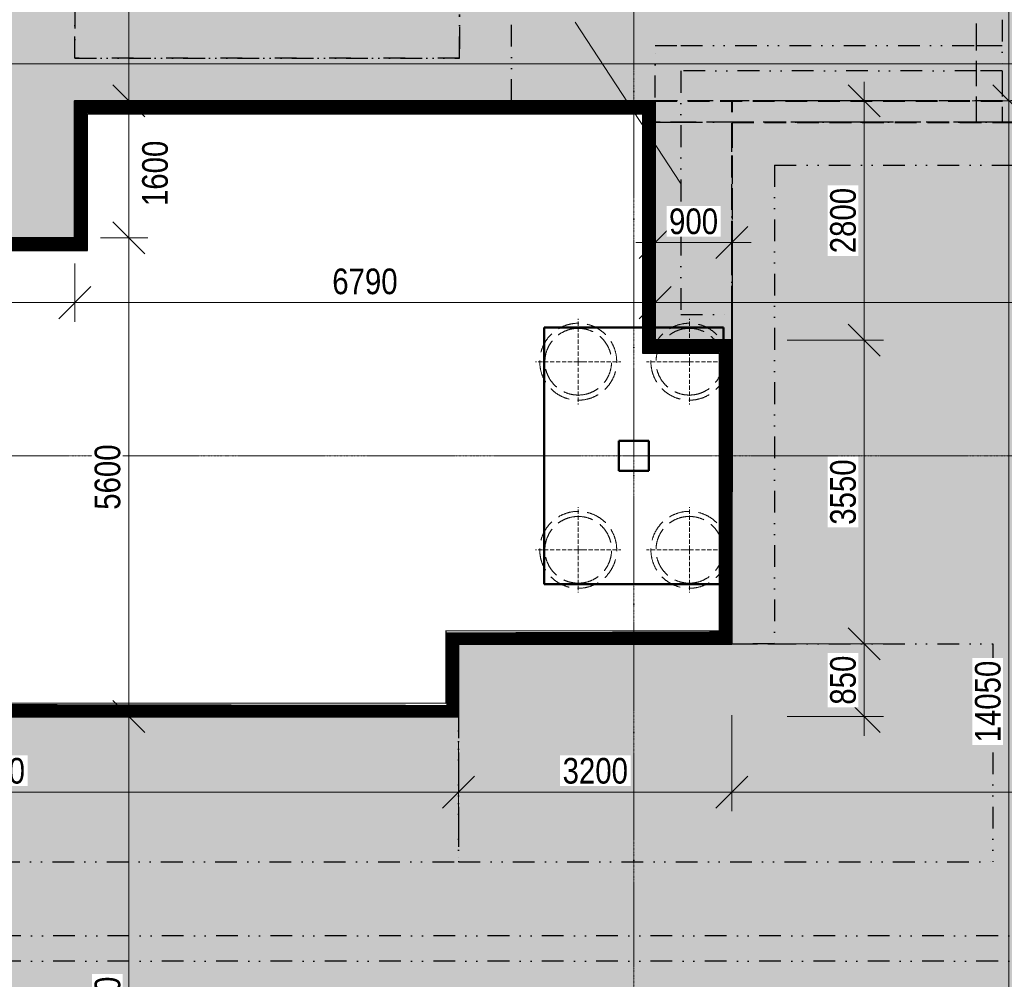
# Model space of a CAD drawing. Header units: millimetres. Extents: x -2694 to 670324, y -147023 to 76385.
# Tile 22 of 51: x 258456 to 269974, y 22367 to 33590. Entities that reach past the tile are written whole.
import ezdxf

# ---------------------------------------------------------------- set-up
doc = ezdxf.new("R2010")
doc.units = ezdxf.units.MM
doc.header["$LTSCALE"] = 10
for name, pattern in [('A_CARA_07', [7, 5, -2]), ('Carkovana 0.5x', [0.14, 0.1, -0.04]), ('Cerchovana 2x', [0.5, 0.3, -0.1, 0, -0.1]), ('DASHDOT', [25.4, 12.7, -6.35, 0, -6.35]), ('DASHED', [19.049999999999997, 12.7, -6.35]), ('DIVIDE', [31.75, 12.7, -6.35, 0, -6.35, 0, -6.35]), ('Teckovana', [0.06, 0, -0.06]), ('Čerchovaná 20mm', [3000, 2000, -500.0000000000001, 0, -500.0000000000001])]:
    doc.linetypes.add(name, pattern=pattern)
doc.layers.get('0').update_dxf_attribs({"lineweight": 20})
doc.layers.get('Defpoints').update_dxf_attribs({"lineweight": 20})
for name, color, linetype, lineweight in [('_A_OSY_HPFM', 253, 'DASHDOT', 13), ('A_KOTY', 7, 'Continuous', 13), ('CA_NEVHRA', 43, 'A_CARA_07', 20), ('CA_ZAKLADY25', 43, 'Continuous', 20)]:
    doc.layers.add(name, color=color, linetype=linetype, lineweight=lineweight)
doc.layers.add('A_SRAFY_ZB', color=7, linetype='Continuous', lineweight=13, true_color=0xc8c8c8, transparency=0.3)
doc.layers.add('B_PUD_ZAKLAD_TENKA_PODKLADNI_BETON_A_H.I.', color=7, linetype='Continuous', lineweight=30, true_color=0x05ff44)
doc.layers.add('B_PUD_ZAKLAD_TUCNA_ZAKLAD_SPARA', color=7, linetype='Continuous', lineweight=40, true_color=0xff054b)
doc.layers.add('Rastr', color=252, linetype='Teckovana', lineweight=20, plot=False)
doc.layers.add('Standard', color=131, linetype='Continuous', lineweight=20, transparency=0.25)
doc.styles.add('KÓTY', font='ARIALN.TTF')
doc.dimstyles.new('INPROS - 150', dxfattribs={"dimscale": 150, "dimtxt": 2, "dimasz": 2.5, "dimexe": 1.5, "dimexo": 2, "dimtad": 1, "dimdec": 0, "dimrnd": 5, "dimtxsty": 'KÓTY', "dimblk": 'OBLIQUE', "dimcen": 2.5, "dimdle": 1.5, "dimadec": 0, "dimazin": 0, "dimtfac": 1, "dimtdec": 0, "dimtmove": 2, "dimatfit": 3, "dimldrblk": 'OBLIQUE', "dimfxl": 6, "dimfxlon": 1, "dimtfill": 1, "dimlwd": -1, "dimlwe": -1, "dimarcsym": 0})

# ---------------------------------------------------------------- blocks, each defined once
blk = doc.blocks.new('OSY_HPFM')
at = {"layer": '_A_OSY_HPFM', "color": 7, "linetype": 'Čerchovaná 20mm', "lineweight": 9, "ltscale": 0.05, "transparency": 33554641}
for p, q in [((265640.0471757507, -1496.176815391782), (265640.0471757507, 75184.50314381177)), ((-1493.568393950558, 28489.87106500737), (294942.6258498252, 28489.87106500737))]:
    blk.add_line(p, q, dxfattribs=at)
blk = doc.blocks.new('zaklady hpfm')
at = {"layer": 'CA_ZAKLADY25', "color": 8, "lineweight": 50, "true_color": 0x7b7b7b}
for p, q in [((266690.0471757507, 29989.87106500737), (264590.0471757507, 29989.87106500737)), ((264590.0471757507, 29989.87106500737), (264590.0471757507, 26989.87106500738)), ((264590.0471757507, 26989.87106500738), (264590.0471757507, 29989.87106500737)), ((264590.0471757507, 29989.87106500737), (266690.0471757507, 29989.87106500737)), ((266690.0471757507, 26989.87106500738), (266690.0471757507, 29989.87106500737)), ((266690.0471757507, 29989.87106500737), (266690.0471757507, 26989.87106500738)), ((265465.0471757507, 28664.87106500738), (265815.0471757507, 28664.87106500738)), ((265465.0471757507, 28314.87106500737), (265465.0471757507, 28664.87106500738)), ((265815.0471757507, 28664.87106500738), (265465.0471757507, 28664.87106500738)), ((265465.0471757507, 28664.87106500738), (265465.0471757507, 28314.87106500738)), ((265815.0471757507, 28664.87106500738), (265815.0471757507, 28314.87106500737)), ((265815.0471757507, 28314.87106500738), (265815.0471757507, 28664.87106500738)), ((265815.0471757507, 28314.87106500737), (265465.0471757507, 28314.87106500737)), ((265465.0471757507, 28314.87106500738), (265815.0471757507, 28314.87106500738)), ((264590.0471757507, 26989.87106500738), (266690.0471757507, 26989.87106500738)), ((266690.0471757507, 26989.87106500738), (264590.0471757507, 26989.87106500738))]:
    blk.add_line(p, q, dxfattribs=at)
blk = doc.blocks.new('rastr jirka netisk')
at = {"layer": 'Rastr', "linetype": 'Cerchovana 2x', "lineweight": 5, "transparency": 33554508}
for p, q in [((265640.047175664, 260892.3748242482), (265640.047175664, 199254.8076021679)), ((300473.7046152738, 213737.6524535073), (185602.6129651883, 213737.6524535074))]:
    blk.add_line(p, q, dxfattribs=at)
blk = doc.blocks.new('PILOTY')
at = {"layer": 'CA_NEVHRA', "color": 8, "true_color": 0x7b7b7b}
for p, q in [((264990.0471757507, -172104.6234674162), (264990.0471757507, -171604.6234674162)), ((266290.0471757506, -172104.6234674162), (266290.0471757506, -171604.6234674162)), ((264990.0471757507, -172104.6234674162), (264490.0471757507, -172104.6234674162)), ((264990.0471757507, -172104.6234674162), (264990.0471757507, -172604.6234674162)), ((264990.0471757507, -172104.6234674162), (265040.047175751, -172104.6234674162)), ((265040.047175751, -172104.6234674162), (265490.0471757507, -172104.6234674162)), ((266240.047175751, -172104.6234674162), (265790.0471757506, -172104.6234674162)), ((266290.0471757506, -172104.6234674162), (266240.047175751, -172104.6234674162)), ((266290.0471757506, -172104.6234674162), (266290.0471757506, -172604.6234674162)), ((266290.0471757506, -172104.6234674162), (266790.0471757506, -172104.6234674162)), ((264990.0471757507, -174304.6227838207), (264990.0471757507, -173804.6227838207)), ((266290.0471757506, -174304.6227838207), (266290.0471757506, -173804.6227838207)), ((264990.0471757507, -174304.6227838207), (264490.0471757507, -174304.6227838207)), ((264990.0471757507, -174304.6227838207), (265040.0471757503, -174304.6227838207)), ((264990.0471757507, -174304.6227838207), (264990.0471757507, -174804.6227838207)), ((265040.0471757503, -174304.6227838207), (265490.0471757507, -174304.6227838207)), ((266240.0471757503, -174304.6227838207), (265790.0471757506, -174304.6227838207)), ((266290.0471757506, -174304.6227838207), (266240.0471757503, -174304.6227838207)), ((266290.0471757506, -174304.6227838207), (266290.0471757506, -174804.6227838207)), ((266290.0471757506, -174304.6227838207), (266790.0471757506, -174304.6227838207))]:
    blk.add_line(p, q, dxfattribs=at)
at = {"layer": 'CA_NEVHRA', "color": 8, "ltscale": 5, "true_color": 0x7b7b7b}
for centre, radius, start, end in [((264990.0471757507, -172104.6234674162), 450, 0, 180), ((264990.0471757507, -172104.6234674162), 450.0000000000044, 0, 180), ((264990.0471757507, -172104.6234674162), 390, 90, 270), ((264990.0471757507, -172104.6234674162), 390, 90, 270), ((264990.0471757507, -172104.6234674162), 390.0000000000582, 270, 90), ((264990.0471757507, -172104.6234674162), 390.0000000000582, 270, 90), ((266290.0471757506, -172104.6234674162), 450, 0, 180), ((266290.0471757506, -172104.6234674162), 449.9999999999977, 0, 180), ((266290.0471757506, -172104.6234674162), 390, 90, 270), ((266290.0471757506, -172104.6234674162), 390, 90, 270), ((266290.0471757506, -172104.6234674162), 390, 270, 90), ((266290.0471757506, -172104.6234674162), 390, 270, 90), ((264990.0471757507, -172104.6234674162), 449.9999999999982, 180, 0), ((264990.0471757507, -172104.6234674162), 449.9999999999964, 180, 0), ((266290.0471757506, -172104.6234674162), 450, 180, 0), ((266290.0471757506, -172104.6234674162), 450, 180, 0), ((264990.0471757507, -174304.6227838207), 450, 0, 180), ((264990.0471757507, -174304.6227838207), 450.0000000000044, 0, 180), ((264990.0471757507, -174304.6227838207), 390, 90, 270), ((264990.0471757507, -174304.6227838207), 390, 90, 270), ((264990.0471757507, -174304.6227838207), 390.0000000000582, 270, 90), ((264990.0471757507, -174304.6227838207), 390.0000000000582, 270, 90), ((266290.0471757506, -174304.6227838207), 449.9999999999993, 0, 180), ((266290.0471757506, -174304.6227838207), 449.9999999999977, 0, 180), ((266290.0471757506, -174304.6227838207), 390, 90, 270), ((266290.0471757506, -174304.6227838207), 390, 90, 270), ((266290.0471757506, -174304.6227838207), 390, 270, 90), ((266290.0471757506, -174304.6227838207), 390, 270, 90), ((264990.0471757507, -174304.6227838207), 450, 180, 0), ((264990.0471757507, -174304.6227838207), 449.9999999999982, 180, 0), ((266290.0471757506, -174304.6227838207), 450, 180, 0), ((266290.0471757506, -174304.6227838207), 450.0000000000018, 180, 0)]:
    blk.add_arc(centre, radius, start, end, dxfattribs=at)
blk = doc.blocks.new('tvar betonu')
at = {"layer": 'Standard', "color": 13, "linetype": 'DIVIDE', "lineweight": 25, "ltscale": 2, "true_color": 0xff5252, "transparency": 33554687}
for p, q in [((263599.4771367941, 34139.95116311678), (263599.4771367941, 33139.95116311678)), ((263599.4771367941, 33139.95116311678), (263599.4771367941, 34139.95116311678)), ((259099.4771367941, 33139.95116311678), (259099.4771367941, 33739.95116311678)), ((259099.4771367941, 33739.95116311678), (259099.4771367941, 33139.95116311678)), ((264207.8369940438, 32639.95116311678), (264207.8369940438, 33589.95116311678)), ((269649.477136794, 33289.95116311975), (269649.477136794, 33589.95116311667)), ((269949.477136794, 33589.95116311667), (269949.477136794, 32989.95116311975)), ((265890.1073540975, 30140.7934423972), (265890.1073540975, 33289.95116311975)), ((265890.1073540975, 33289.95116311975), (266190.1073540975, 33289.95116311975)), ((266190.1073540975, 33289.95116311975), (269649.477136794, 33289.95116311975)), ((263599.4771367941, 33139.95116311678), (259099.4771367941, 33139.95116311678)), ((259099.4771367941, 33139.95116311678), (263599.4771367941, 33139.95116311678)), ((266190.1073540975, 32989.95116311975), (266190.1073540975, 30140.7934423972)), ((269649.477136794, 32989.95116311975), (266190.1073540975, 32989.95116311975)), ((269949.477136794, 32989.95116311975), (269649.477136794, 32989.95116311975)), ((259099.4771367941, 31039.95116311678), (259099.4771367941, 32639.95116311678)), ((264207.8369940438, 32639.95116311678), (259099.4771367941, 32639.95116311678)), ((265890.1073540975, 32639.95116311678), (264207.8369940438, 32639.95116311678)), ((266190.1073540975, 32391.63572168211), (266790.0471667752, 32391.63572168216)), ((266788.3562218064, 30140.79344239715), (266788.3562218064, 32389.95116311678)), ((266788.3562218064, 32389.95116311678), (267286.9194183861, 32389.95116311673)), ((269949.4771367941, 32390.79344240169), (266790.0471667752, 32390.79344240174)), ((275986.9194183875, 32389.95116311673), (267286.9194183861, 32389.95116311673)), ((270749.477136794, 32390.79344240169), (269949.4771367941, 32390.79344240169)), ((267286.9194183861, 31889.95116311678), (267286.9194183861, 26289.95116311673)), ((267286.9194183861, 31889.95116311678), (275986.9194183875, 31889.95116311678)), ((252699.4771367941, 31039.95116311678), (259099.4771367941, 31039.95116311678)), ((265890.1073540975, 29840.79344239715), (265890.1073540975, 30140.79344239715)), ((266190.1073540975, 30140.79344239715), (266790.0471667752, 30140.79344239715)), ((266790.0471667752, 30140.79344239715), (266790.0471667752, 29840.79344239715)), ((266790.0471667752, 29840.79344239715), (265890.1073540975, 29840.79344239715)), ((266788.3562218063, 26289.95116311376), (266788.3562218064, 29840.79344239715)), ((263590.4988578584, 26290.79344239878), (263590.4988578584, 23740.79344239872)), ((263590.4988578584, 26290.79344239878), (266788.3562218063, 26290.79344239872)), ((267286.9194183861, 26289.95116311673), (266788.3562218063, 26289.95116311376)), ((267286.9194183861, 26290.79344239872), (269840.0471667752, 26290.79344239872)), ((269840.0471667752, 26290.79344239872), (269840.0471667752, 23740.79344239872)), ((252487.7649070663, 25440.79344239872), (263590.4988578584, 25440.79344239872)), ((252487.7649070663, 25440.79344239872), (263590.4988578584, 25440.79344239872)), ((263590.4988578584, 25440.79344239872), (263590.4988578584, 23740.79344239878)), ((263590.4988578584, 25440.79344239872), (263590.4988578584, 23740.79344239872)), ((252486.0739701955, 23740.79344239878), (263590.4988578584, 23740.79344239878)), ((252486.0739701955, 23740.79344239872), (263590.4988578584, 23740.79344239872)), ((263590.4988578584, 23740.79344239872), (269840.0471667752, 23740.79344239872)), ((287051.4804434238, 22877.123380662), (193605.0471756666, 22877.123380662)), ((287051.4804434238, 22577.123380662), (193605.0471756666, 22577.123380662))]:
    blk.add_line(p, q, dxfattribs=at)
at = {"layer": 'Standard', "color": 13, "linetype": 'Carkovana 0.5x', "lineweight": 25, "ltscale": 300, "true_color": 0xff5252, "transparency": 33554687}
for p, q in [((269649.477136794, 32390.79344240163), (269649.477136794, 33289.95116311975)), ((269649.477136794, 33289.95116311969), (269949.477136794, 33289.95116311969)), ((269949.477136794, 32989.95116311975), (269949.4771367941, 32390.79344240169)), ((270349.4771367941, 32639.95116311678), (265890.1073540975, 32639.95116311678)), ((265890.1073540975, 32391.63572168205), (266190.1073540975, 32391.63572168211)), ((266790.0471667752, 32390.79344240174), (265890.1073540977, 32390.79344240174)), ((266790.0471667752, 32391.63572168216), (266790.0471667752, 30140.79344239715)), ((266788.3562218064, 29840.79344239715), (266788.3562218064, 30140.79344239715)), ((266788.3562218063, 26290.79344239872), (267286.9194183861, 26290.79344239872))]:
    blk.add_line(p, q, dxfattribs=at)
blk = doc.blocks.new('_Oblique')
at = {"color": 0, "linetype": 'ByBlock', "lineweight": -2}
blk.add_line((-0.5, -0.5), (0.5, 0.5), dxfattribs=at)
blk = doc.blocks.new('*D83')
at = {"layer": 'A_KOTY', "color": 0, "transparency": 16777216}
for p, q in [((252488.6103552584, 25140.79344239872), (252488.6103552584, 24331.64060835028)), ((263590.498857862, 25140.79344239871), (263590.498857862, 24331.64060835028)), ((252263.6103552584, 24556.64060835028), (263815.498857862, 24556.64060835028))]:
    blk.add_line(p, q, dxfattribs=at)
at = {"layer": 'Defpoints', "color": 0, "transparency": 16777216}
for p in [(252488.6103552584, 25440.79344239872), (263590.498857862, 25440.79344239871), (263590.498857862, 24556.64060835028)]:
    blk.add_point(p, dxfattribs=at)
at = {"layer": 'A_KOTY', "color": 0, "transparency": 16777216, "xscale": 375, "yscale": 375, "zscale": 375, "rotation": 180}
blk.add_blockref('_Oblique', (252488.6103552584, 24556.64060835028), dxfattribs=at)
at = {"layer": 'A_KOTY', "color": 0, "transparency": 16777216, "xscale": 375, "yscale": 375, "zscale": 375}
blk.add_blockref('_Oblique', (263590.498857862, 24556.64060835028), dxfattribs=at)
at = {"layer": 'A_KOTY', "color": 0, "transparency": 16777216, "insert": (258039.5546065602, 24803.56250466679), "char_height": 300, "attachment_point": 5, "style": 'KÓTY', "bg_fill": 3, "box_fill_scale": 1.1, "bg_fill_color": 256, "bg_fill_true_color": 13158600, "bg_fill_transparency": 0}
blk.add_mtext('11100', dxfattribs=at)
blk = doc.blocks.new('*D84')
at = {"layer": 'A_KOTY', "color": 0, "transparency": 16777216}
for p, q in [((266788.3562218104, 25456.64060835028), (266788.3562218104, 24331.64060835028)), ((263590.498857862, 25140.79344239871), (263590.498857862, 24331.64060835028)), ((263365.498857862, 24556.64060835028), (267013.3562218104, 24556.64060835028))]:
    blk.add_line(p, q, dxfattribs=at)
at = {"layer": 'Defpoints', "color": 0, "lineweight": 100, "transparency": 16777216}
for p in [(266788.3562218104, 26289.95116311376), (263590.498857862, 25440.79344239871), (266788.3562218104, 24556.64060835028)]:
    blk.add_point(p, dxfattribs=at)
at = {"layer": 'A_KOTY', "color": 0, "transparency": 16777216, "xscale": 375, "yscale": 375, "zscale": 375, "rotation": 180}
blk.add_blockref('_Oblique', (263590.498857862, 24556.64060835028), dxfattribs=at)
at = {"layer": 'A_KOTY', "color": 0, "transparency": 16777216, "xscale": 375, "yscale": 375, "zscale": 375}
blk.add_blockref('_Oblique', (266788.3562218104, 24556.64060835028), dxfattribs=at)
at = {"layer": 'A_KOTY', "color": 0, "transparency": 16777216, "insert": (265189.4275398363, 24803.56250466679), "char_height": 300, "attachment_point": 5, "style": 'KÓTY', "bg_fill": 3, "box_fill_scale": 1.1, "bg_fill_color": 256, "bg_fill_true_color": 13158600, "bg_fill_transparency": 0}
blk.add_mtext('3200', dxfattribs=at)
blk = doc.blocks.new('*D85')
at = {"layer": 'A_KOTY', "color": 0, "transparency": 16777216}
for p, q in [((266788.3562218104, 25456.64060835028), (266788.3562218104, 24331.64060835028)), ((276488.6103633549, 25140.79344239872), (276488.6103633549, 24331.64060835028)), ((266563.3562218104, 24556.64060835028), (276713.6103633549, 24556.64060835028))]:
    blk.add_line(p, q, dxfattribs=at)
at = {"layer": 'Defpoints', "color": 0, "transparency": 16777216}
for p in [(266788.3562218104, 26289.95116311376), (276488.6103633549, 25440.79344239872), (276488.6103633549, 24556.64060835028)]:
    blk.add_point(p, dxfattribs=at)
at = {"layer": 'A_KOTY', "color": 0, "transparency": 16777216, "xscale": 375, "yscale": 375, "zscale": 375, "rotation": 180}
blk.add_blockref('_Oblique', (266788.3562218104, 24556.64060835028), dxfattribs=at)
at = {"layer": 'A_KOTY', "color": 0, "transparency": 16777216, "xscale": 375, "yscale": 375, "zscale": 375}
blk.add_blockref('_Oblique', (276488.6103633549, 24556.64060835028), dxfattribs=at)
at = {"layer": 'A_KOTY', "color": 0, "transparency": 16777216, "insert": (271638.4832925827, 24803.56250466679), "char_height": 300, "attachment_point": 5, "style": 'KÓTY', "bg_fill": 3, "box_fill_scale": 1.1, "bg_fill_color": 256, "bg_fill_true_color": 13158600, "bg_fill_transparency": 0}
blk.add_mtext('9700', dxfattribs=at)
blk = doc.blocks.new('*D148')
at = {"layer": 'A_KOTY', "color": 0, "transparency": 16777216}
for p, q in [((252699.4771367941, 32739.95116311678), (252699.4771367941, 33300.66305084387)), ((287999.477136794, 32175.66305084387), (287999.477136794, 33300.66305084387)), ((252474.4771367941, 33075.66305084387), (288224.477136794, 33075.66305084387))]:
    blk.add_line(p, q, dxfattribs=at)
at = {"layer": 'Defpoints', "color": 0, "transparency": 16777216}
for p in [(287999.477136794, 33075.66305084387), (252699.4771367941, 32439.95116311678), (287999.477136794, 31039.95116311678)]:
    blk.add_point(p, dxfattribs=at)
at = {"layer": 'A_KOTY', "color": 0, "transparency": 16777216, "xscale": 375, "yscale": 375, "zscale": 375, "rotation": 180}
blk.add_blockref('_Oblique', (252699.4771367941, 33075.66305084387), dxfattribs=at)
at = {"layer": 'A_KOTY', "color": 0, "transparency": 16777216, "xscale": 375, "yscale": 375, "zscale": 375}
blk.add_blockref('_Oblique', (287999.477136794, 33075.66305084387), dxfattribs=at)
at = {"layer": 'A_KOTY', "color": 0, "transparency": 16777216, "insert": (271355.429907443, 33322.58494716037), "char_height": 300, "attachment_point": 5, "style": 'KÓTY', "bg_fill": 3, "box_fill_scale": 1.1, "bg_fill_color": 256, "bg_fill_true_color": 13158600, "bg_fill_transparency": 0}
blk.add_mtext('35300', dxfattribs=at)
blk = doc.blocks.new('*D149')
at = {"layer": 'A_KOTY', "color": 0, "transparency": 16777216}
for p, q in [((270029.3025922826, 37924.9511631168), (270029.3025922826, 32414.9511631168)), ((269599.477136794, 37699.9511631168), (270254.3025922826, 37699.9511631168)), ((269599.477136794, 32639.9511631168), (270254.3025922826, 32639.9511631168))]:
    blk.add_line(p, q, dxfattribs=at)
at = {"layer": 'Defpoints', "color": 0, "transparency": 16777216}
for p in [(269299.477136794, 37699.9511631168), (269299.477136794, 32639.9511631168), (270029.3025922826, 32639.9511631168)]:
    blk.add_point(p, dxfattribs=at)
at = {"layer": 'A_KOTY', "color": 0, "transparency": 16777216, "xscale": 375, "yscale": 375, "zscale": 375}
for p, rotation in [((270029.3025922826, 37699.9511631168), 90), ((270029.3025922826, 32639.9511631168), 270)]:
    blk.add_blockref('_Oblique', p, dxfattribs=dict(at, rotation=rotation))
at = {"layer": 'A_KOTY', "color": 0, "transparency": 16777216, "insert": (269782.3806959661, 35169.95116311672), "char_height": 300, "attachment_point": 5, "rotation": 90, "style": 'KÓTY', "bg_fill": 3, "box_fill_scale": 1.1, "bg_fill_color": 256, "bg_fill_true_color": 13158600, "bg_fill_transparency": 0}
blk.add_mtext('5060', dxfattribs=at)
blk = doc.blocks.new('*D150')
at = {"layer": 'A_KOTY', "color": 0, "transparency": 16777216}
for p, q in [((270029.3025922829, 32864.9511631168), (270029.3025922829, 18365.79344239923)), ((269599.477136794, 32639.9511631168), (270254.3025922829, 32639.9511631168)), ((270121.3316527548, 18590.79344239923), (269804.3025922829, 18590.79344239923))]:
    blk.add_line(p, q, dxfattribs=at)
at = {"layer": 'Defpoints', "color": 0, "transparency": 16777216}
for p in [(269299.477136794, 32639.9511631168), (270029.3025922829, 18590.79344239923), (270421.3316527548, 18590.79344239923)]:
    blk.add_point(p, dxfattribs=at)
at = {"layer": 'A_KOTY', "color": 0, "transparency": 16777216, "xscale": 375, "yscale": 375, "zscale": 375}
for p, rotation in [((270029.3025922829, 32639.9511631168), 90), ((270029.3025922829, 18590.79344239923), 270)]:
    blk.add_blockref('_Oblique', p, dxfattribs=dict(at, rotation=rotation))
at = {"layer": 'A_KOTY', "color": 0, "transparency": 16777216, "insert": (269782.3806959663, 25615.37230275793), "char_height": 300, "attachment_point": 5, "rotation": 90, "style": 'KÓTY', "bg_fill": 3, "box_fill_scale": 1.1, "bg_fill_color": 256, "bg_fill_true_color": 13158600, "bg_fill_transparency": 0}
blk.add_mtext('14050', dxfattribs=at)
blk = doc.blocks.new('*D192')
at = {"layer": 'A_KOTY', "color": 0, "transparency": 16777216}
for p, q in [((259731.2594456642, 37924.9511631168), (259731.2594456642, 32414.9511631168)), ((259236.9771367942, 37699.9511631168), (259956.2594456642, 37699.9511631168)), ((259399.4771367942, 32639.9511631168), (259956.2594456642, 32639.9511631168))]:
    blk.add_line(p, q, dxfattribs=at)
at = {"layer": 'Defpoints', "color": 0, "transparency": 16777216}
for p in [(258936.9771367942, 37699.9511631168), (259099.4771367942, 32639.9511631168), (259731.2594456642, 32639.9511631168)]:
    blk.add_point(p, dxfattribs=at)
at = {"layer": 'A_KOTY', "color": 0, "transparency": 16777216, "xscale": 375, "yscale": 375, "zscale": 375}
for p, rotation in [((259731.2594456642, 37699.9511631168), 90), ((259731.2594456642, 32639.9511631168), 270)]:
    blk.add_blockref('_Oblique', p, dxfattribs=dict(at, rotation=rotation))
at = {"layer": 'A_KOTY', "color": 0, "transparency": 16777216, "insert": (259484.3375493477, 35169.95116311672), "char_height": 300, "attachment_point": 5, "rotation": 90, "style": 'KÓTY', "bg_fill": 3, "box_fill_scale": 1.1, "bg_fill_color": 256, "bg_fill_true_color": 13158600, "bg_fill_transparency": 0}
blk.add_mtext('5060', dxfattribs=at)
blk = doc.blocks.new('*D193')
at = {"layer": 'A_KOTY', "color": 0, "transparency": 16777216}
for p, q in [((259731.2594456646, 32864.9511631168), (259731.2594456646, 30814.9511631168)), ((259399.4771367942, 32639.9511631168), (259956.2594456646, 32639.9511631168)), ((259399.4771367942, 31039.9511631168), (259956.2594456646, 31039.9511631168))]:
    blk.add_line(p, q, dxfattribs=at)
at = {"layer": 'Defpoints', "color": 0, "transparency": 16777216}
for p in [(259099.4771367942, 32639.9511631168), (259099.4771367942, 31039.9511631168), (259731.2594456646, 31039.9511631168)]:
    blk.add_point(p, dxfattribs=at)
at = {"layer": 'A_KOTY', "color": 0, "transparency": 16777216, "xscale": 375, "yscale": 375, "zscale": 375}
for p, rotation in [((259731.2594456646, 32639.9511631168), 90), ((259731.2594456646, 31039.9511631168), 270)]:
    blk.add_blockref('_Oblique', p, dxfattribs=dict(at, rotation=rotation))
at = {"layer": 'A_KOTY', "color": 0, "transparency": 16777216, "insert": (260040.4128801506, 31792.73468732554), "char_height": 300, "attachment_point": 5, "rotation": 90, "style": 'KÓTY', "bg_fill": 3, "box_fill_scale": 1.1, "bg_fill_color": 256, "bg_fill_true_color": 13158600, "bg_fill_transparency": 0}
blk.add_mtext('1600', dxfattribs=at)
blk = doc.blocks.new('*D194')
at = {"layer": 'A_KOTY', "color": 0, "transparency": 16777216}
for p, q in [((259731.2594456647, 31264.9511631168), (259731.2594456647, 25215.79344239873)), ((259399.4771367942, 31039.9511631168), (259956.2594456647, 31039.9511631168)), ((260631.2594456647, 25440.79344239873), (259506.2594456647, 25440.79344239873))]:
    blk.add_line(p, q, dxfattribs=at)
at = {"layer": 'Defpoints', "color": 0, "transparency": 16777216}
for p in [(259099.4771367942, 31039.9511631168), (259731.2594456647, 25440.79344239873), (263590.4988578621, 25440.79344239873)]:
    blk.add_point(p, dxfattribs=at)
at = {"layer": 'A_KOTY', "color": 0, "transparency": 16777216, "xscale": 375, "yscale": 375, "zscale": 375}
for p, rotation in [((259731.2594456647, 31039.9511631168), 90), ((259731.2594456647, 25440.79344239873), 270)]:
    blk.add_blockref('_Oblique', p, dxfattribs=dict(at, rotation=rotation))
at = {"layer": 'A_KOTY', "color": 0, "transparency": 16777216, "insert": (259484.3375493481, 28240.37230275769), "char_height": 300, "attachment_point": 5, "rotation": 90, "style": 'KÓTY', "bg_fill": 3, "box_fill_scale": 1.1, "bg_fill_color": 256, "bg_fill_true_color": 13158600, "bg_fill_transparency": 0}
blk.add_mtext('5600', dxfattribs=at)
blk = doc.blocks.new('*D195')
at = {"layer": 'A_KOTY', "color": 0, "transparency": 16777216}
for p, q in [((259731.2594456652, 25665.79344239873), (259731.2594456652, 18365.7934423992)), ((260631.2594456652, 25440.79344239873), (259506.2594456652, 25440.79344239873)), ((260631.2594456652, 18590.7934423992), (259506.2594456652, 18590.7934423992))]:
    blk.add_line(p, q, dxfattribs=at)
at = {"layer": 'Defpoints', "color": 0, "lineweight": 100, "transparency": 16777216}
for p in [(263590.4988578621, 25440.79344239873), (259731.2594456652, 18590.7934423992), (265640.0471757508, 18590.7934423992)]:
    blk.add_point(p, dxfattribs=at)
at = {"layer": 'A_KOTY', "color": 0, "transparency": 16777216, "xscale": 375, "yscale": 375, "zscale": 375}
for p, rotation in [((259731.2594456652, 25440.79344239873), 90), ((259731.2594456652, 18590.7934423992), 270)]:
    blk.add_blockref('_Oblique', p, dxfattribs=dict(at, rotation=rotation))
at = {"layer": 'A_KOTY', "color": 0, "transparency": 16777216, "insert": (259484.3375493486, 22015.79344239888), "char_height": 300, "attachment_point": 5, "rotation": 90, "style": 'KÓTY', "bg_fill": 3, "box_fill_scale": 1.1, "bg_fill_color": 256, "bg_fill_true_color": 13158600, "bg_fill_transparency": 0}
blk.add_mtext('6850', dxfattribs=at)
blk = doc.blocks.new('*D196')
at = {"layer": 'A_KOTY', "color": 0, "transparency": 16777216}
for p, q in [((268335.7661336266, 25215.79344239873), (268335.7661336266, 26514.95116311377)), ((267435.7661336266, 26289.95116311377), (268560.7661336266, 26289.95116311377)), ((267435.7661336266, 25440.79344239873), (268560.7661336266, 25440.79344239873))]:
    blk.add_line(p, q, dxfattribs=at)
at = {"layer": 'Defpoints', "color": 0, "lineweight": 100, "transparency": 16777216}
for p in [(266788.3562218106, 26289.95116311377), (268335.7661336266, 26289.95116311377), (263590.4988578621, 25440.79344239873)]:
    blk.add_point(p, dxfattribs=at)
at = {"layer": 'A_KOTY', "color": 0, "transparency": 16777216, "xscale": 375, "yscale": 375, "zscale": 375}
for p, rotation in [((268335.7661336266, 26289.95116311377), 90), ((268335.7661336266, 25440.79344239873), 270)]:
    blk.add_blockref('_Oblique', p, dxfattribs=dict(at, rotation=rotation))
at = {"layer": 'A_KOTY', "color": 0, "transparency": 16777216, "insert": (268088.84423731, 25865.37230275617), "char_height": 300, "attachment_point": 5, "rotation": 90, "style": 'KÓTY', "bg_fill": 3, "box_fill_scale": 1.1, "bg_fill_color": 256, "bg_fill_true_color": 13158600, "bg_fill_transparency": 0}
blk.add_mtext('850', dxfattribs=at)
blk = doc.blocks.new('*D197')
at = {"layer": 'A_KOTY', "color": 0, "transparency": 16777216}
for p, q in [((268335.7661336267, 26064.95116311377), (268335.7661336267, 30065.79344239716)), ((267435.7661336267, 29840.79344239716), (268560.7661336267, 29840.79344239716)), ((267435.7661336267, 26289.95116311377), (268560.7661336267, 26289.95116311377))]:
    blk.add_line(p, q, dxfattribs=at)
at = {"layer": 'Defpoints', "color": 0, "transparency": 16777216}
for p in [(266790.0471757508, 29840.79344239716), (268335.7661336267, 29840.79344239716), (266788.3562218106, 26289.95116311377)]:
    blk.add_point(p, dxfattribs=at)
at = {"layer": 'A_KOTY', "color": 0, "transparency": 16777216, "xscale": 375, "yscale": 375, "zscale": 375}
for p, rotation in [((268335.7661336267, 29840.79344239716), 90), ((268335.7661336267, 26289.95116311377), 270)]:
    blk.add_blockref('_Oblique', p, dxfattribs=dict(at, rotation=rotation))
at = {"layer": 'A_KOTY', "color": 0, "transparency": 16777216, "insert": (268088.8442373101, 28065.37230275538), "char_height": 300, "attachment_point": 5, "rotation": 90, "style": 'KÓTY', "bg_fill": 3, "box_fill_scale": 1.1, "bg_fill_color": 256, "bg_fill_true_color": 13158600, "bg_fill_transparency": 0}
blk.add_mtext('3550', dxfattribs=at)
blk = doc.blocks.new('*D198')
at = {"layer": 'A_KOTY', "color": 0, "transparency": 16777216}
for p, q in [((268335.7661336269, 29615.79344239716), (268335.7661336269, 32864.95116311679)), ((267435.7661336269, 32639.9511631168), (268560.7661336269, 32639.9511631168)), ((267435.7661336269, 29840.79344239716), (268560.7661336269, 29840.79344239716))]:
    blk.add_line(p, q, dxfattribs=at)
at = {"layer": 'Defpoints', "color": 0, "transparency": 16777216}
for p in [(266790.0471757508, 32639.9511631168), (268335.7661336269, 32639.9511631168), (266790.0471757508, 29840.79344239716)]:
    blk.add_point(p, dxfattribs=at)
at = {"layer": 'A_KOTY', "color": 0, "transparency": 16777216, "xscale": 375, "yscale": 375, "zscale": 375}
for p, rotation in [((268335.7661336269, 32639.9511631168), 90), ((268335.7661336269, 29840.79344239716), 270)]:
    blk.add_blockref('_Oblique', p, dxfattribs=dict(at, rotation=rotation))
at = {"layer": 'A_KOTY', "color": 0, "transparency": 16777216, "insert": (268088.8442373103, 31240.3723027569), "char_height": 300, "attachment_point": 5, "rotation": 90, "style": 'KÓTY', "bg_fill": 3, "box_fill_scale": 1.1, "bg_fill_color": 256, "bg_fill_true_color": 13158600, "bg_fill_transparency": 0}
blk.add_mtext('2800', dxfattribs=at)
blk = doc.blocks.new('*D201')
at = {"layer": 'A_KOTY', "color": 0, "transparency": 16777216}
for p, q in [((281599.477136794, 30739.95116311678), (281599.477136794, 30055.66495831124)), ((265890.1073540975, 30140.79344239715), (265890.1073540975, 30505.66495831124)), ((281824.477136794, 30280.66495831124), (265665.1073540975, 30280.66495831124))]:
    blk.add_line(p, q, dxfattribs=at)
at = {"layer": 'Defpoints', "color": 0, "transparency": 16777216}
for p in [(281599.477136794, 31039.95116311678), (265890.1073540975, 30280.66495831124), (265890.1073540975, 29840.79344239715)]:
    blk.add_point(p, dxfattribs=at)
at = {"layer": 'A_KOTY', "color": 0, "transparency": 16777216, "xscale": 375, "yscale": 375, "zscale": 375, "rotation": 180}
blk.add_blockref('_Oblique', (265890.1073540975, 30280.66495831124), dxfattribs=at)
at = {"layer": 'A_KOTY', "color": 0, "transparency": 16777216, "xscale": 375, "yscale": 375, "zscale": 375}
blk.add_blockref('_Oblique', (281599.477136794, 30280.66495831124), dxfattribs=at)
at = {"layer": 'A_KOTY', "color": 0, "transparency": 16777216, "insert": (273744.7922454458, 30527.58685462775), "char_height": 300, "attachment_point": 5, "style": 'KÓTY', "bg_fill": 3, "box_fill_scale": 1.1, "bg_fill_color": 256, "bg_fill_true_color": 13158600, "bg_fill_transparency": 0}
blk.add_mtext('15710', dxfattribs=at)
blk = doc.blocks.new('*D202')
at = {"layer": 'A_KOTY', "color": 0, "transparency": 16777216}
for p, q in [((259099.4771367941, 30739.95116311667), (259099.4771367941, 30055.66495831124)), ((265890.1073540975, 30140.79344239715), (265890.1073540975, 30505.66495831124)), ((266115.1073540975, 30280.66495831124), (258874.4771367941, 30280.66495831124))]:
    blk.add_line(p, q, dxfattribs=at)
at = {"layer": 'Defpoints', "color": 0, "transparency": 16777216}
for p in [(259099.4771367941, 31039.95116311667), (259099.4771367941, 30280.66495831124), (265890.1073540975, 29840.79344239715)]:
    blk.add_point(p, dxfattribs=at)
at = {"layer": 'A_KOTY', "color": 0, "transparency": 16777216, "xscale": 375, "yscale": 375, "zscale": 375, "rotation": 180}
blk.add_blockref('_Oblique', (259099.4771367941, 30280.66495831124), dxfattribs=at)
at = {"layer": 'A_KOTY', "color": 0, "transparency": 16777216, "xscale": 375, "yscale": 375, "zscale": 375}
blk.add_blockref('_Oblique', (265890.1073540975, 30280.66495831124), dxfattribs=at)
at = {"layer": 'A_KOTY', "color": 0, "transparency": 16777216, "insert": (262494.7922454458, 30527.58685462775), "char_height": 300, "attachment_point": 5, "style": 'KÓTY', "bg_fill": 3, "box_fill_scale": 1.1, "bg_fill_color": 256, "bg_fill_true_color": 13158600, "bg_fill_transparency": 0}
blk.add_mtext('6790', dxfattribs=at)
blk = doc.blocks.new('*D203')
at = {"layer": 'A_KOTY', "color": 0, "transparency": 16777216}
for p, q in [((252699.4771367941, 30739.95116311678), (252699.4771367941, 30055.66495831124)), ((259099.4771367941, 30739.95116311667), (259099.4771367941, 30055.66495831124)), ((259324.4771367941, 30280.66495831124), (252474.4771367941, 30280.66495831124))]:
    blk.add_line(p, q, dxfattribs=at)
at = {"layer": 'Defpoints', "color": 0, "lineweight": 100, "transparency": 16777216}
for p in [(252699.4771367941, 31039.95116311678), (259099.4771367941, 31039.95116311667), (252699.4771367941, 30280.66495831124)]:
    blk.add_point(p, dxfattribs=at)
at = {"layer": 'A_KOTY', "color": 0, "transparency": 16777216, "xscale": 375, "yscale": 375, "zscale": 375, "rotation": 180}
blk.add_blockref('_Oblique', (252699.4771367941, 30280.66495831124), dxfattribs=at)
at = {"layer": 'A_KOTY', "color": 0, "transparency": 16777216, "xscale": 375, "yscale": 375, "zscale": 375}
blk.add_blockref('_Oblique', (259099.4771367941, 30280.66495831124), dxfattribs=at)
at = {"layer": 'A_KOTY', "color": 0, "transparency": 16777216, "insert": (255899.4771367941, 30527.58685462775), "char_height": 300, "attachment_point": 5, "style": 'KÓTY', "bg_fill": 3, "box_fill_scale": 1.1, "bg_fill_color": 256, "bg_fill_true_color": 13158600, "bg_fill_transparency": 0}
blk.add_mtext('6400', dxfattribs=at)
blk = doc.blocks.new('*D204')
at = {"layer": 'A_KOTY', "color": 0, "transparency": 16777216}
for p, q in [((265665.1073540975, 30983.13017260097), (267013.3562218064, 30983.13017260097)), ((265890.1073540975, 30983.13017260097), (265890.1073540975, 30758.13017260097)), ((266788.3562218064, 30983.13017260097), (266788.3562218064, 30758.13017260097))]:
    blk.add_line(p, q, dxfattribs=at)
at = {"layer": 'Defpoints', "color": 0, "transparency": 16777216}
for p in [(265890.1073540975, 31240.37230275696), (266788.3562218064, 31240.37230275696), (266788.3562218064, 30983.13017260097)]:
    blk.add_point(p, dxfattribs=at)
at = {"layer": 'A_KOTY', "color": 0, "transparency": 16777216, "xscale": 375, "yscale": 375, "zscale": 375, "rotation": 180}
blk.add_blockref('_Oblique', (265890.1073540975, 30983.13017260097), dxfattribs=at)
at = {"layer": 'A_KOTY', "color": 0, "transparency": 16777216, "xscale": 375, "yscale": 375, "zscale": 375}
blk.add_blockref('_Oblique', (266788.3562218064, 30983.13017260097), dxfattribs=at)
at = {"layer": 'A_KOTY', "color": 0, "transparency": 16777216, "insert": (266339.231787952, 31230.05206891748), "char_height": 300, "attachment_point": 5, "style": 'KÓTY', "bg_fill": 3, "box_fill_scale": 1.1, "bg_fill_color": 256, "bg_fill_true_color": 13158600, "bg_fill_transparency": 0}
blk.add_mtext('900', dxfattribs=at)

msp = doc.modelspace()

# ---------------------------------------------------------------- hatches: boundary and pattern name
at = {"layer": 'A_SRAFY_ZB', "linetype": 'Continuous', "lineweight": -3}
h = msp.add_hatch(color=256, dxfattribs=at)
h.paths.add_polyline_path([(259099.4771367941, 32639.95116311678), (265890.1073540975, 32639.95116311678), (270421.3316527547, 32639.95116311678), (270421.3316527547, 37699.95116311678), (269299.4771367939, 37699.95116311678), (263761.9771367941, 37699.95116311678), (258936.9771367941, 37699.95116311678), (255684.4771367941, 37699.95116311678), (255684.4771367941, 36189.95116311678), (255684.4771367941, 33939.95116311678), (254199.4771367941, 33939.95116311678), (252799.4771367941, 33939.95116311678), (252699.4771367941, 33939.95116311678), (252699.4771367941, 31039.95116311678), (259099.4771367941, 31039.95116311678)])
h.paths.add_polyline_path([(285014.477136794, 36189.95116311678), (285014.477136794, 37389.95116311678), (285014.477136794, 37699.95116311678), (276936.977136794, 37699.95116311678), (271399.4771367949, 37699.95116311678), (270421.3316527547, 37699.95116311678), (270421.3316527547, 32639.95116311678), (277388.6103633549, 32639.95116311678), (281599.477136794, 32639.95116311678), (281599.477136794, 31039.95116311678), (287999.477136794, 31039.95116311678), (287999.477136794, 33939.95116311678), (286499.477136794, 33939.95116311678), (285014.477136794, 33939.95116311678)])
h.paths.add_polyline_path([(277388.6103633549, 32639.95116311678), (276491.1172795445, 32639.95116311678), (276490.0471756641, 29839.95116311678), (277388.6103633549, 29839.95116311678)])
h.paths.add_polyline_path([(266790.0471757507, 32639.95116311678), (265890.1073540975, 32639.95116311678), (265890.1073540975, 29840.79344239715), (266790.0471757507, 29840.79344239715)])
msp.add_hatch(color=256, dxfattribs=at).paths.add_polyline_path([(288555.0471756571, 25440.79344239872), (276488.6103633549, 25440.79344239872), (276488.6103633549, 26889.87106500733), (276488.6103633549, 29839.95116311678), (276490.8934477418, 32639.95116311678), (266790.0471757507, 32639.95116311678), (266790.0471757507, 29840.79344239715), (266788.3562218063, 26289.95116311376), (263590.4988578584, 26290.79344239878), (263590.4988578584, 25440.79344239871), (252488.6103552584, 25440.79344239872), (252488.6103552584, 32389.95116311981), (242790.0471586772, 32389.10888383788), (242790.0471586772, 26289.10888383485), (239740.0471667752, 26290.79344239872), (239740.0471667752, 25440.79344239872), (228486.174184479, 25474.37480159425), (228488.6103633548, 26290.79344239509), (228490.0471675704, 29839.9511631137), (228488.6103633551, 32390.79344239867), (218790.0471667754, 32390.79344239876), (218790.0471667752, 29840.79232936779), (218787.5107736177, 26290.79344239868), (214836.5373241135, 26290.79344239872), (214836.5373241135, 25440.79344239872), (203336.5373241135, 25440.79344239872), (203340.0471675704, 26590.29653410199), (203340.0471675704, 30390.29653410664), (203336.537324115, 32391.63572168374), (193637.9741275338, 32390.79344240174), (193637.9741275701, 26290.79344239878), (189786.5373160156, 26290.79344239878), (189786.5373160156, 23740.79344239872), (192105.0471756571, 23740.79344239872), (192105.0471756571, 18590.79344239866), (288555.0471756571, 18590.79344239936)])

# ---------------------------------------------------------------- linework, layer by layer
at = {"layer": 'A_KOTY'}
msp.add_lwpolyline([(264953.6555188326, 33560.87144933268), (266185.5325106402, 31679.04727744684)], dxfattribs=at)
at = {"layer": 'B_PUD_ZAKLAD_TENKA_PODKLADNI_BETON_A_H.I.', "transparency": 33554559, "const_width": 140}
msp.add_lwpolyline([(252563.6103552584, 30964.95116311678), (259174.4771367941, 30964.95116311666), (259174.4771367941, 32564.95116311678), (265815.1073540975, 32564.95116311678), (265815.1073540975, 29990.79344239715), (265815.1073540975, 29765.79344239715), (266713.3364650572, 29765.79344239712), (266712.4407271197, 26364.97116099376), (263515.4988578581, 26365.81319914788), (263515.4988578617, 25515.868079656), (252563.6103552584, 25526.76158087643)], close=True, dxfattribs=at)
at = {"layer": 'B_PUD_ZAKLAD_TENKA_PODKLADNI_BETON_A_H.I.'}
msp.add_lwpolyline([(252638.6103552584, 30889.95116311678), (259249.4771367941, 30889.95116311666), (259249.4771367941, 32489.95116311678), (265740.1073540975, 32489.95116311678), (265740.1073540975, 29990.79344239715), (265740.1073540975, 29690.79344239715), (266638.3167083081, 29690.79344239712), (266637.4604838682, 26439.99091253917), (263440.4988578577, 26440.832955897), (263440.4988578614, 25590.94271691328), (252638.6103552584, 25601.68701782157)], close=True, dxfattribs=at)
at = {"layer": 'B_PUD_ZAKLAD_TUCNA_ZAKLAD_SPARA'}
for points in [[(252699.4771367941, 31039.95116311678), (259099.4771367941, 31039.95116311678), (259099.4771367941, 32639.95116311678), (265890.1073540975, 32639.95116311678)], [(266790.0471757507, 29840.79344239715), (265890.1073540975, 29840.79344239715), (265890.1073540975, 32639.95116311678)], [(239740.0471667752, 25440.79344239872), (239740.0471667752, 26290.79344239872), (242790.0471586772, 26289.10888383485), (242790.0471586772, 32389.10888383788), (252488.6103552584, 32389.95116311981), (252488.6103552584, 25440.79344239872), (263590.4988578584, 25440.79344239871)], [(263590.4988578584, 25440.79344239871), (263590.4988578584, 26290.79344239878), (266788.3562218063, 26289.95116311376), (266790.0471757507, 29840.79344239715)]]:
    msp.add_lwpolyline(points, dxfattribs=at)
at = {"layer": 'B_PUD_ZAKLAD_TUCNA_ZAKLAD_SPARA', "linetype": 'DASHED', "ltscale": 2}
for points in [[(265890.1073540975, 32639.95116311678), (277388.6103633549, 32639.95116311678)], [(266790.0471757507, 29840.79344239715), (266790.0471757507, 32639.95116311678)], [(266788.3562218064, 32389.95116311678), (276486.9194183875, 32389.95116311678)]]:
    msp.add_lwpolyline(points, dxfattribs=at)

# ---------------------------------------------------------------- block references
at = {"layer": '_A_OSY_HPFM'}
msp.add_blockref('OSY_HPFM', (0, 0), dxfattribs=at)
at = {"layer": 'CA_NEVHRA'}
msp.add_blockref('PILOTY', (0, 201694.4951183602), dxfattribs=at)
at = {"layer": 'CA_ZAKLADY25'}
msp.add_blockref('zaklady hpfm', (0, 0), dxfattribs=at)
at = {"layer": 'Rastr'}
msp.add_blockref('rastr jirka netisk', (0, -185247.7813885), dxfattribs=at)
at = {"layer": 'Standard', "color": 2}
msp.add_blockref('tvar betonu', (0, 0), dxfattribs=at)

# ---------------------------------------------------------------- next in the draw order: dimensions: what is measured, and where the dimension line sits
at = {"layer": 'A_KOTY'}
dim = msp.add_linear_dim(base=(287999.477136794, 33075.66305084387), p1=(252699.4771367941, 32439.95116311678), p2=(287999.477136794, 31039.95116311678), dimstyle='INPROS - 150', dxfattribs=at)
dim.commit()
dim.dimension.update_dxf_attribs({"geometry": '*D148', "text_midpoint": (271355.429907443, 33322.58494716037), "dimtype": 160})
dim = msp.add_linear_dim(base=(263590.498857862, 24556.64060835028), p1=(252488.6103552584, 25440.79344239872), p2=(263590.498857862, 25440.79344239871), dimstyle='INPROS - 150', dxfattribs=at)
dim.commit()
dim.dimension.update_dxf_attribs({"geometry": '*D83', "text_midpoint": (258039.5546065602, 24803.56250466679)})

# ---------------------------------------------------------------- next in the draw order: dimensions: what is measured, and where the dimension line sits
for base, p1, p2, picture, middle in [((259731.2594456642, 32639.9511631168), (258936.9771367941, 37699.95116311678), (259099.4771367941, 32639.95116311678), '*D192', (259484.3375493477, 35169.95116311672)), ((270029.3025922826, 32639.9511631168), (269299.4771367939, 37699.95116311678), (269299.4771367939, 32639.95116311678), '*D149', (269782.3806959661, 35169.95116311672))]:
    dim = msp.add_linear_dim(base=base, p1=p1, p2=p2, angle=90, dimstyle='INPROS - 150', dxfattribs=at)
    dim.commit()
    dim.dimension.update_dxf_attribs({"geometry": picture, "text_midpoint": middle})
dim = msp.add_linear_dim(base=(266788.3562218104, 24556.64060835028), p1=(263590.498857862, 25440.79344239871), p2=(266788.3562218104, 26289.95116311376), dimstyle='INPROS - 150', dxfattribs=at)
dim.commit()
dim.dimension.update_dxf_attribs({"geometry": '*D84', "text_midpoint": (265189.4275398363, 24803.56250466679)})

# ---------------------------------------------------------------- next in the draw order: dimensions: what is measured, and where the dimension line sits
dim = msp.add_linear_dim(base=(259731.2594456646, 31039.9511631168), p1=(259099.4771367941, 32639.95116311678), p2=(259099.4771367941, 31039.95116311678), angle=90, dimstyle='INPROS - 150', dxfattribs=at)
dim.commit()
dim.dimension.update_dxf_attribs({"geometry": '*D193', "text_midpoint": (260040.4128801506, 31792.73468732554), "dimtype": 160})
dim = msp.add_linear_dim(base=(276488.6103633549, 24556.64060835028), p1=(266788.3562218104, 26289.95116311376), p2=(276488.6103633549, 25440.79344239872), dimstyle='INPROS - 150', dxfattribs=at)
dim.commit()
dim.dimension.update_dxf_attribs({"geometry": '*D85', "text_midpoint": (271638.4832925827, 24803.56250466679)})

# ---------------------------------------------------------------- next in the draw order: dimensions: what is measured, and where the dimension line sits
for base, p1, p2, picture, middle in [((270029.3025922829, 18590.79344239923), (269299.4771367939, 32639.95116311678), (270421.3316527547, 18590.79344239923), '*D150', (269782.3806959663, 25615.37230275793)), ((259731.2594456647, 25440.79344239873), (259099.4771367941, 31039.95116311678), (263590.498857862, 25440.79344239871), '*D194', (259484.3375493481, 28240.37230275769))]:
    dim = msp.add_linear_dim(base=base, p1=p1, p2=p2, angle=90, dimstyle='INPROS - 150', dxfattribs=at)
    dim.commit()
    dim.dimension.update_dxf_attribs({"geometry": picture, "text_midpoint": middle})

# ---------------------------------------------------------------- next in the draw order: dimensions: what is measured, and where the dimension line sits
dim = msp.add_linear_dim(base=(259731.2594456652, 18590.7934423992), p1=(263590.498857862, 25440.79344239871), p2=(265640.0471757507, 18590.79344239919), angle=90, dimstyle='INPROS - 150', dxfattribs=at)
dim.commit()
dim.dimension.update_dxf_attribs({"geometry": '*D195', "text_midpoint": (259484.3375493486, 22015.79344239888)})

# ---------------------------------------------------------------- next in the draw order: dimensions: what is measured, and where the dimension line sits
dim = msp.add_linear_dim(base=(268335.7661336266, 26289.95116311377), p1=(263590.498857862, 25440.79344239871), p2=(266788.3562218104, 26289.95116311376), angle=90, dimstyle='INPROS - 150', dxfattribs=at)
dim.commit()
dim.dimension.update_dxf_attribs({"geometry": '*D196', "text_midpoint": (268088.84423731, 25865.37230275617)})

# ---------------------------------------------------------------- next in the draw order: dimensions: what is measured, and where the dimension line sits
dim = msp.add_linear_dim(base=(268335.7661336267, 29840.79344239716), p1=(266788.3562218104, 26289.95116311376), p2=(266790.0471757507, 29840.79344239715), angle=90, dimstyle='INPROS - 150', dxfattribs=at)
dim.commit()
dim.dimension.update_dxf_attribs({"geometry": '*D197', "text_midpoint": (268088.8442373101, 28065.37230275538)})

# ---------------------------------------------------------------- next in the draw order: dimensions: what is measured, and where the dimension line sits
dim = msp.add_linear_dim(base=(268335.7661336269, 32639.9511631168), p1=(266790.0471757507, 29840.79344239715), p2=(266790.0471757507, 32639.95116311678), angle=90, dimstyle='INPROS - 150', dxfattribs=at)
dim.commit()
dim.dimension.update_dxf_attribs({"geometry": '*D198', "text_midpoint": (268088.8442373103, 31240.3723027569)})

# ---------------------------------------------------------------- next in the draw order: dimensions: what is measured, and where the dimension line sits
dim = msp.add_linear_dim(base=(265890.1073540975, 30280.66495831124), p1=(281599.477136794, 31039.95116311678), p2=(265890.1073540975, 29840.79344239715), dimstyle='INPROS - 150', dxfattribs=at)
dim.commit()
dim.dimension.update_dxf_attribs({"geometry": '*D201', "text_midpoint": (273744.7922454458, 30527.58685462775)})

# ---------------------------------------------------------------- next in the draw order: dimensions: what is measured, and where the dimension line sits
dim = msp.add_linear_dim(base=(259099.4771367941, 30280.66495831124), p1=(265890.1073540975, 29840.79344239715), p2=(259099.4771367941, 31039.95116311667), dimstyle='INPROS - 150', dxfattribs=at)
dim.commit()
dim.dimension.update_dxf_attribs({"geometry": '*D202', "text_midpoint": (262494.7922454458, 30527.58685462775)})

# ---------------------------------------------------------------- next in the draw order: dimensions: what is measured, and where the dimension line sits
for base, p1, p2, picture, middle in [((266788.3562218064, 30983.13017260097), (265890.1073540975, 31240.37230275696), (266788.3562218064, 31240.37230275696), '*D204', (266339.231787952, 31230.05206891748)), ((252699.4771367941, 30280.66495831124), (259099.4771367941, 31039.95116311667), (252699.4771367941, 31039.95116311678), '*D203', (255899.4771367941, 30527.58685462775))]:
    dim = msp.add_linear_dim(base=base, p1=p1, p2=p2, dimstyle='INPROS - 150', dxfattribs=at)
    dim.commit()
    dim.dimension.update_dxf_attribs({"geometry": picture, "text_midpoint": middle})

doc.saveas('drawing.dxf')
